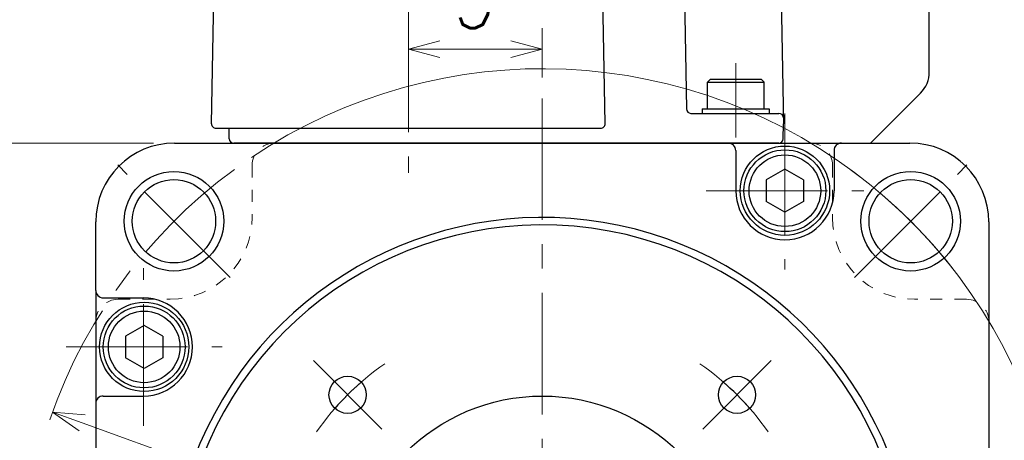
# Model space of a CAD drawing. Header units: millimetres. Extents: x 0 to 594, y 0 to 420.
# Tile 111 of 132: x 490 to 556, y 204 to 232. Entities that reach past the tile are written whole.
import ezdxf

# ---------------------------------------------------------------- set-up
doc = ezdxf.new("R2010")
doc.units = ezdxf.units.MM
doc.header["$LTSCALE"] = 0.257233
doc.linetypes.add('CENTER', pattern=[50.8, 31.75, -6.35, 6.35, -6.35])
doc.linetypes.add('DOTSX', pattern=[6.35, 3.175, -3.175])
doc.layers.add('NoLayerName_001', color=7, linetype='Continuous')
doc.styles.get("Standard").update_dxf_attribs({"font": 'txt', "bigfont": 'extfont2'})
doc.dimstyles.get("Standard").update_dxf_attribs({"dimtxt": 2.5, "dimasz": 2.5, "dimexe": 1, "dimexo": 1, "dimtad": 1, "dimdec": 3, "dimzin": 0, "dimdsep": 46, "dimtxsty": 'Standard', "dimcen": 2.5, "dimadec": 3, "dimazin": 0, "dimtfac": 0.75, "dimtdec": 3, "dimtmove": 0, "dimatfit": 3, "dimfxl": 1, "dimarcsym": 0})

# ---------------------------------------------------------------- blocks, each defined once
blk = doc.blocks.new('_OPEN30')
at = {"color": 0, "linetype": 'ByBlock', "lineweight": -2}
for p, q in [((-1, 0.267949), (0, 0)), ((0, 0), (-1, -0.267949)), ((0, 0), (-1, 0))]:
    blk.add_line(p, q, dxfattribs=at)
blk = doc.blocks.new('*D31')
at = {"layer": 'Defpoints', "color": 0}
for p in [(486.341, 223.952), (500.451, 223.952), (500.451, 163.952)]:
    blk.add_point(p, dxfattribs=at)
at = {"layer": 'NoLayerName_001', "color": 0, "linetype": 'Continuous', "lineweight": 13}
for p, q in [((499.037, 223.952), (484.927, 223.952)), ((486.341, 166.073), (486.341, 221.83)), ((499.037, 163.952), (484.927, 163.952))]:
    blk.add_line(p, q, dxfattribs=at)
at = {"layer": 'NoLayerName_001', "color": 0, "lineweight": 13, "xscale": 2.121340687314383, "yscale": 2.121340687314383, "zscale": 2.121340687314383}
for p, rotation in [((486.341, 223.952), 90), ((486.341, 163.952), 270)]:
    blk.add_blockref('_OPEN30', p, dxfattribs=dict(at, rotation=rotation))
at = {"layer": 'NoLayerName_001', "color": 0, "lineweight": 13, "insert": (482.452, 193.952), "char_height": 4.94979, "attachment_point": 5, "rotation": 90}
blk.add_mtext('\\W0.8000;60', dxfattribs=at)
blk = doc.blocks.new('*D32')
at = {"layer": 'Defpoints', "color": 0}
for p in [(508.651, 270.051), (486.341, 223.952), (500.451, 223.952)]:
    blk.add_point(p, dxfattribs=at)
at = {"layer": 'NoLayerName_001', "color": 0, "linetype": 'Continuous', "lineweight": 13}
for p, q in [((507.237, 270.051), (484.927, 270.051)), ((486.341, 267.93), (486.341, 226.073)), ((499.037, 223.952), (484.927, 223.952))]:
    blk.add_line(p, q, dxfattribs=at)
at = {"layer": 'NoLayerName_001', "color": 0, "lineweight": 13, "xscale": 2.121340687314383, "yscale": 2.121340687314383, "zscale": 2.121340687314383}
for p, rotation in [((486.341, 270.051), 90), ((486.341, 223.952), 270)]:
    blk.add_blockref('_OPEN30', p, dxfattribs=dict(at, rotation=rotation))
at = {"layer": 'NoLayerName_001', "color": 0, "lineweight": 13, "insert": (482.452, 247.001), "char_height": 4.94979, "attachment_point": 5, "rotation": 90}
blk.add_mtext('\\W0.8000;４６．５', dxfattribs=at)
blk = doc.blocks.new('*D33')
at = {"layer": 'Defpoints', "color": 0}
for p in [(508.651, 270.051), (476.13, 163.952), (500.451, 163.952)]:
    blk.add_point(p, dxfattribs=at)
at = {"layer": 'NoLayerName_001', "color": 0, "linetype": 'Continuous', "lineweight": 13}
for p, q in [((507.237, 270.051), (474.716, 270.051)), ((476.13, 267.93), (476.13, 166.073)), ((499.037, 163.952), (474.716, 163.952))]:
    blk.add_line(p, q, dxfattribs=at)
at = {"layer": 'NoLayerName_001', "color": 0, "lineweight": 13, "xscale": 2.121340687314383, "yscale": 2.121340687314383, "zscale": 2.121340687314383}
for p, rotation in [((476.13, 270.051), 90), ((476.13, 163.952), 270)]:
    blk.add_blockref('_OPEN30', p, dxfattribs=dict(at, rotation=rotation))
at = {"layer": 'NoLayerName_001', "color": 0, "lineweight": 13, "insert": (472.241, 217.001), "char_height": 4.94979, "attachment_point": 5, "rotation": 90}
blk.add_mtext('\\W0.8000;１０６．５', dxfattribs=at)
blk = doc.blocks.new('*D34')
at = {"layer": 'Defpoints', "color": 0}
for p in [(525.151, 230.266), (525.151, 226.952), (516.151, 221.952)]:
    blk.add_point(p, dxfattribs=at)
at = {"layer": 'NoLayerName_001', "color": 0, "linetype": 'Continuous', "lineweight": 13}
for p, q in [((525.151, 228.366), (525.151, 231.68)), ((518.272, 230.266), (523.029, 230.266))]:
    blk.add_line(p, q, dxfattribs=at)
at = {"layer": 'NoLayerName_001', "color": 0, "lineweight": 13, "xscale": 2.121340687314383, "yscale": 2.121340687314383, "zscale": 2.121340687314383, "rotation": 180}
blk.add_blockref('_OPEN30', (516.151, 230.266), dxfattribs=at)
at = {"layer": 'NoLayerName_001', "color": 0, "lineweight": 13, "xscale": 2.121340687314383, "yscale": 2.121340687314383, "zscale": 2.121340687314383}
blk.add_blockref('_OPEN30', (525.151, 230.266), dxfattribs=at)
at = {"layer": 'NoLayerName_001', "color": 0, "lineweight": 13, "insert": (520.651, 234.155), "char_height": 4.9498, "attachment_point": 5}
blk.add_mtext('\\W0.8000;9', dxfattribs=at)
blk = doc.blocks.new('*D36')
at = {"layer": 'Defpoints', "color": 0}
for p in [(492.244, 205.875), (558.057, 182.028)]:
    blk.add_point(p, dxfattribs=at)
at = {"layer": 'NoLayerName_001', "color": 0, "linetype": 'Continuous', "lineweight": 13}
blk.add_line((556.063, 182.751), (494.239, 205.152), dxfattribs=at)
blk.add_arc((525.151, 193.952), 35, 337.7668, 123.92467, dxfattribs=at)
at = {"layer": 'NoLayerName_001', "color": 0, "lineweight": 13, "xscale": 2.121340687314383, "yscale": 2.121340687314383, "zscale": 2.121340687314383}
for p, rotation in [((492.244, 205.875), 160.0820820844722), ((558.057, 182.028), 340.0820820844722)]:
    blk.add_blockref('_OPEN30', p, dxfattribs=dict(at, rotation=rotation))
at = {"layer": 'NoLayerName_001', "color": 0, "lineweight": 13, "insert": (547.487, 189.995), "char_height": 4.94979, "attachment_point": 5, "rotation": 340.08208}
blk.add_mtext('\\W0.8000;%%c70', dxfattribs=at)
blk = doc.blocks.new('JZB_0007')
at = {"layer": 'NoLayerName_001', "color": 7, "linetype": 'Continuous', "lineweight": 25}
for p, q in [((2.75, 4.2), (1.5, 3.478)), ((4, 3.478), (2.75, 4.2)), ((1.5, 3.478), (1.5, 2.022)), ((4, 3.478), (4, 2.022)), ((2.75, 1.3), (1.5, 2.022)), ((4, 2.022), (2.75, 1.3))]:
    blk.add_line(p, q, dxfattribs=at)
for radius in [2.75, 2.405]:
    blk.add_circle((2.75, 2.75), radius, dxfattribs=at)
blk = doc.blocks.new('JZB_0008')
at = {"layer": 'NoLayerName_001', "color": 7, "linetype": 'Continuous', "lineweight": 25}
for p, q in [((2.75, 4.2), (1.5, 3.478)), ((4, 3.478), (2.75, 4.2)), ((1.5, 3.478), (1.5, 2.022)), ((4, 3.478), (4, 2.022)), ((2.75, 1.3), (1.5, 2.022)), ((4, 2.022), (2.75, 1.3))]:
    blk.add_line(p, q, dxfattribs=at)
for radius in [2.75, 2.405]:
    blk.add_circle((2.75, 2.75), radius, dxfattribs=at)

msp = doc.modelspace()

# ---------------------------------------------------------------- linework, layer by layer
at = {"layer": 'NoLayerName_001', "color": 2, "linetype": 'CENTER', "lineweight": 13}
for p, q in [((516.1507, 272.0516), (516.1507, 221.9516)), ((538.1507, 229.316), (538.1507, 224.3356)), ((525.1507, 226.9516), (525.1507, 160.9516)), ((541.4507, 225.9516), (541.4507, 215.4516)), ((504.1822, 214.9201), (496.6218, 222.4805)), ((546.1193, 214.9201), (553.6797, 222.4805)), ((536.1507, 220.7516), (546.7507, 220.7516)), ((498.3507, 204.9516), (498.3507, 215.5516)), ((493.1507, 210.2516), (503.6507, 210.2516)), ((514.3674, 204.735), (509.7712, 209.3312)), ((535.9341, 204.735), (540.5303, 209.3312))]:
    msp.add_line(p, q, dxfattribs=at)
at = {"layer": 'NoLayerName_001', "color": 7, "linetype": 'Continuous', "lineweight": 25}
for p, q in [((502.9292, 225.2568), (503.1456, 237.6565)), ((529.3723, 225.2568), (529.1559, 237.6565)), ((534.6558, 236.6565), (534.8375, 226.2463)), ((541.1559, 236.6565), (541.355, 225.2516)), ((551.1507, 228.7294), (551.1507, 234.401)), ((536.2507, 228.0516), (536.4507, 228.2516)), ((536.4507, 228.2516), (539.8507, 228.2516)), ((540.0507, 228.0516), (539.8507, 228.2516)), ((536.2507, 226.2516), (536.2507, 228.0516)), ((536.2507, 228.0516), (540.0507, 228.0516)), ((540.0507, 226.2516), (540.0507, 228.0516)), ((550.565, 227.3152), (547.2014, 223.9516)), ((535.9007, 226.2516), (535.9007, 225.9516)), ((535.9007, 226.2516), (540.4007, 226.2516)), ((540.4007, 226.2516), (540.4007, 225.9516)), ((535.1375, 225.9516), (541.0479, 225.9516)), ((535.9007, 225.9516), (540.4007, 225.9516)), ((535.9007, 225.9516), (540.4007, 225.9516)), ((503.2291, 224.9516), (529.0724, 224.9516)), ((504.1186, 224.2463), (504.1063, 224.9514)), ((541.3374, 224.2463), (541.355, 225.2516)), ((541.0375, 223.9516), (504.4186, 223.9516)), ((509.1507, 223.9516), (541.1507, 223.9516))]:
    msp.add_line(p, q, dxfattribs=at)
at = {"layer": 'NoLayerName_001', "color": 190, "linetype": 'Continuous', "lineweight": 25}
for p, q in [((500.4507, 223.9516), (549.8507, 223.9516)), ((538.1507, 223.4516), (538.1507, 220.7516)), ((544.7507, 223.4516), (544.7507, 220.7516)), ((495.1507, 214.0516), (495.1507, 218.6516)), ((555.1507, 218.6516), (555.1507, 169.2516)), ((495.1507, 214.0516), (495.1507, 206.4516)), ((495.6507, 213.5516), (498.3507, 213.5516)), ((495.1507, 206.4516), (495.1507, 169.2516)), ((495.6507, 206.9516), (498.3507, 206.9516))]:
    msp.add_line(p, q, dxfattribs=at)
at = {"layer": 'NoLayerName_001', "color": 2, "linetype": 'DOTSX', "lineweight": 13}
for p, q in [((505.6507, 222.4516), (505.6507, 218.9516)), ((544.6507, 222.4516), (544.6507, 218.9516)), ((496.6507, 213.4516), (500.1507, 213.4516)), ((553.6507, 213.4516), (550.1507, 213.4516))]:
    msp.add_line(p, q, dxfattribs=at)
at = {"layer": 'NoLayerName_001', "color": 7, "linetype": 'Continuous', "lineweight": 25}
for centre, radius in [((541.4507, 220.7516), 3), ((500.402, 218.7003), 3.346), ((549.8995, 218.7003), 3.346), ((498.4007, 210.2516), 3), ((525.1507, 193.9516), 13)]:
    msp.add_circle(centre, radius, dxfattribs=at)
at = {"layer": 'NoLayerName_001', "color": 190, "linetype": 'Continuous', "lineweight": 25}
for centre, radius in [((500.402, 218.7003), 2.8), ((549.8995, 218.7003), 2.8), ((512.0693, 207.0331), 1.25), ((538.2322, 207.0331), 1.25)]:
    msp.add_circle(centre, radius, dxfattribs=at)
at = {"layer": 'NoLayerName_001', "color": 7, "linetype": 'Continuous', "lineweight": 25}
for centre, radius, start, end in [((549.1507, 228.7294), 2, 315, 0), ((535.1375, 226.2516), 0.3, 181, 270), ((541.0479, 225.6516), 0.3, 1, 90), ((503.2291, 225.2516), 0.3, 179, 270), ((529.0724, 225.2516), 0.3, 270, 1), ((504.4186, 224.2516), 0.3, 181, 270), ((541.0375, 224.2516), 0.3, 270, 359), ((525.1507, 193.9516), 25, 356.666867, 312.05583), ((525.1507, 193.9516), 24.5, 357.365538, 336.814792), ((525.1507, 193.9516), 18.5, 131.127927, 138.872073), ((525.1507, 193.9516), 18.5, 41.127927, 48.872073)]:
    msp.add_arc(centre, radius, start, end, dxfattribs=at)
at = {"layer": 'NoLayerName_001', "color": 190, "linetype": 'Continuous', "lineweight": 25}
for centre, radius, start, end in [((500.4507, 218.6516), 5.3, 90, 180), ((537.6507, 223.4516), 0.5, 0, 90), ((545.2507, 223.4516), 0.5, 90, 180), ((549.8507, 218.6516), 5.3, 0, 90), ((541.4507, 220.7516), 3.3, 180, 0), ((495.6507, 214.0516), 0.5, 180, 270), ((498.3507, 210.2516), 3.3, 270, 90), ((495.6507, 206.4516), 0.5, 90, 180)]:
    msp.add_arc(centre, radius, start, end, dxfattribs=at)
at = {"layer": 'NoLayerName_001', "color": 2, "linetype": 'DOTSX', "lineweight": 13}
for centre, radius, start, end in [((507.1507, 222.4516), 1.5, 90, 180), ((543.1507, 222.4516), 1.5, 0, 90), ((500.1507, 218.9516), 5.5, 270, 0), ((550.1507, 218.9516), 5.5, 180, 270), ((496.6507, 211.9516), 1.5, 90, 180), ((553.6507, 211.9516), 1.5, 0, 90)]:
    msp.add_arc(centre, radius, start, end, dxfattribs=at)
at = {"layer": 'NoLayerName_001', "color": 2, "linetype": 'CENTER', "lineweight": 13}
for radius, start, end in [(35, 126.239949, 163.320105), (35, 36.239949, 53.760051), (18.5, 124.921537, 145.078463), (18.5, 34.921537, 55.078463)]:
    msp.add_arc((525.1507, 193.9516), radius, start, end, dxfattribs=at)

# ---------------------------------------------------------------- block references
at = {"layer": 'NoLayerName_001'}
for name, p in [('JZB_0008', (538.7007, 218.0016)), ('JZB_0007', (495.6508, 207.5016))]:
    msp.add_blockref(name, p, dxfattribs=at)

# ---------------------------------------------------------------- dimensions: what is measured, and where the dimension line sits
at = {"layer": 'NoLayerName_001', "color": 3, "linetype": 'Continuous', "lineweight": 13}
for base, p1, p2, angle, text, picture, middle in [((476.13, 163.9516), (508.6507, 270.0513), (500.4507, 163.9516), 270, '\\W0.8000;１０６．５', '*D33', (476.13, 217.0014)), ((486.3412, 223.9516), (508.6507, 270.0513), (500.4507, 223.9516), 270, '\\W0.8000;４６．５', '*D32', (486.3412, 247.0014)), ((486.3412, 223.9516), (500.4507, 163.9516), (500.4507, 223.9516), 90, '\\W0.8000;<>', '*D31', (486.3412, 193.9516))]:
    dim = msp.add_linear_dim(base=base, p1=p1, p2=p2, angle=angle, text=text, dimstyle='Standard', override={"dimtxt": 4.949795, "dimasz": 2.121341, "dimexe": 1.414227, "dimexo": 1.414227, "dimgap": 1.414227, "dimzin": 8, "dimblk": 'OPEN30', "dimclrd": 0, "dimclre": 0, "dimclrt": 0, "dimtp": 0, "dimtm": 0, "dimlwd": 13, "dimlwe": 13}, dxfattribs=at)
    dim.commit()
    dim.dimension.update_dxf_attribs({"geometry": picture, "text_midpoint": middle, "dimtype": 160})
dim = msp.add_linear_dim(base=(525.1507, 230.2657), p1=(516.1507, 221.9516), p2=(525.1507, 226.9516), text='\\W0.8000;<>', dimstyle='Standard', override={"dimtxt": 4.949795, "dimasz": 2.121341, "dimexe": 1.414227, "dimexo": 1.414227, "dimgap": 1.414227, "dimzin": 8, "dimblk": 'OPEN30', "dimse1": 1, "dimclrd": 0, "dimclre": 0, "dimclrt": 0, "dimtp": 0, "dimtm": 0, "dimlwd": 13, "dimlwe": 13}, dxfattribs=at)
dim.commit()
dim.dimension.update_dxf_attribs({"geometry": '*D34', "text_midpoint": (520.6507, 230.2657), "dimtype": 160})
dim = msp.add_diameter_dim_2p(p1=(492.2444, 205.8752), p2=(558.0571, 182.028), text='\\W0.8000;<>', dimstyle='Standard', override={"dimtxt": 4.949795, "dimasz": 2.121341, "dimexe": 1.414227, "dimexo": 1.414227, "dimgap": 1.414227, "dimzin": 8, "dimblk": 'OPEN30', "dimclrd": 0, "dimclre": 0, "dimclrt": 0, "dimtp": 0, "dimtm": 0, "dimatfit": 2, "dimlwd": 13, "dimlwe": 13}, dxfattribs=at)
dim.commit()
dim.dimension.update_dxf_attribs({"geometry": '*D36', "text_midpoint": (546.1622, 186.3381), "dimtype": 163})

# ---------------------------------------------------------------- leaders
at = {"layer": 'NoLayerName_001', "color": 3, "linetype": 'Continuous', "lineweight": 13, "annotation_type": 0, "has_hookline": 1, "hookline_direction": 1, "text_width": 27.3431}
msp.add_leader([(555.1507, 193.9516), (574.0946, 210.7936), (575.7322, 263.113), (573.6108, 263.113)], dimstyle='Standard', override={"dimtxt": 4.949795, "dimasz": 2.121341, "dimldrblk": 'OPEN30'}, dxfattribs=at)

doc.saveas('drawing.dxf')
